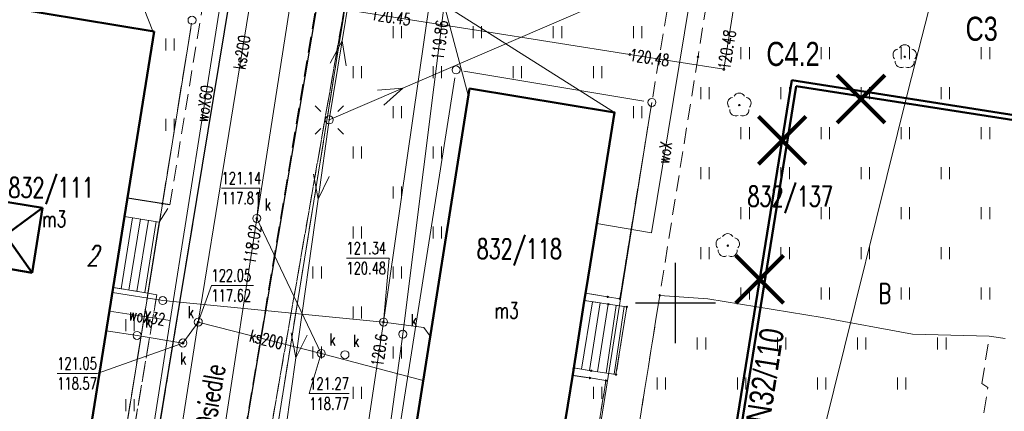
# Model space of a CAD drawing. Header units: metres. Extents: x 6594798 to 6595476, y 5882248 to 5882752.
# Tile 8 of 19: x 6595109 to 6595171, y 5882543 to 5882568. Entities that reach past the tile are written whole.
import ezdxf
from ezdxf import colors
from ezdxf.entities.mleader import LeaderData, LeaderLine
from ezdxf.enums import TextEntityAlignment as Align
from ezdxf.math import Vec2, Vec3

# ---------------------------------------------------------------- set-up
doc = ezdxf.new("R2010")
doc.units = ezdxf.units.M
doc.header["$MEASUREMENT"] = 0
for name, pattern in [('1', [0]), ('1_14', [1, -1]), ('1_OTKC', [1.5, 1, -0.5]), ('1_OTKJ', [2, 1.5, -0.5]), ('1_OTKK', [0]), ('1_OTZI', [1.5, 1, -0.5]), ('1_OTZT', [1.5, 1, -0.5]), ('2_EGBS', [0]), ('2_EGBSG', [0]), ('2_EGBU_A', [0]), ('3_SUCP', [0]), ('3_SUEP_A', [0]), ('3_SUKP', [0]), ('3_SUTP_A', [0]), ('3_SUWP', [0]), ('GDE', [0]), ('GUK', [2, 1.5, -0.5])]:
    doc.linetypes.add(name, pattern=pattern)
doc.layers.get('0').update_dxf_attribs({"color": 250, "linetype": 'CONTINUOUS', "lineweight": 100})
for name, color, linetype, lineweight in [('00 Ciepłociąg', 200, 'CONTINUOUS', 50), ('Dzialki', 7, 'GDE', 18), ('EADTD_T_0_a', 7, 'CONTINUOUS', 18), ('EGBB_E_T_0', 7, 'CONTINUOUS', 20), ('EGBB_L_0', 7, '2_EGBU_A', 50), ('EGBE_L_3', 7, '2_EGBS', 18), ('Kontury', 90, 'GUK', 18), ('Numery_dzialek', 7, 'CONTINUOUS', 13), ('Numery_konturow', 90, 'CONTINUOUS', 13), ('OTK_E_T_8', 7, 'CONTINUOUS', 25), ('OTK_L_0', 7, '1_OTKJ', 18), ('OTK_L_1', 7, '1_OTKK', 25), ('OTK_L_2', 7, '1_OTKC', 18), ('OTZ_L_3', 7, '1_OTZT', 18), ('OTZ_T_0', 3, 'CONTINUOUS', 18), ('Podzial_sekcyjny_krzyze', 7, '1', 0), ('Punkty', 7, 'CONTINUOUS', 18), ('SUCP_L_0', 200, '3_SUCP', 18), ('SUCR_T_0', 200, 'CONTINUOUS', 18), ('SUE_T_3', 7, 'CONTINUOUS', 18), ('SUEP_L_0', 1, '3_SUEP_A', 18), ('SUK_E_T_4', 34, 'CONTINUOUS', 0), ('SUK_T_3', 34, 'CONTINUOUS', 18), ('SUKP_E_T_0', 34, 'CONTINUOUS', 0), ('SUKP_L_0', 34, '3_SUKP', 18), ('SUKR_T_0', 34, 'CONTINUOUS', 18), ('SUP_T_0', 7, 'CONTINUOUS', 18), ('SUP_T_2', 7, 'CONTINUOUS', 18), ('SUTP_L_0', 30, '3_SUTP_A', 18), ('SUTR_T_0', 30, 'CONTINUOUS', 18), ('SUWP_E_T_0', 5, 'CONTINUOUS', 0), ('SUWP_L_0', 5, '3_SUWP', 18), ('UZBOA_L_0', 7, '1', 25)]:
    doc.layers.add(name, color=color, linetype=linetype, lineweight=lineweight)
doc.layers.add('00 opis', color=7, linetype='CONTINUOUS')
doc.layers.add('CIENKA', color=7, linetype='CONTINUOUS')
doc.styles.get("Standard").update_dxf_attribs({"font": 'Simplex.SHX', "width": 0.75})
doc.styles.add('styl1', font='arial.ttf', dxfattribs={"width": 0.75, "height": 1.5})

# ---------------------------------------------------------------- blocks, each defined once
blk = doc.blocks.new('GRT')
at = {"linetype": 'Continuous'}
blk.add_circle((0, 0), 0.25, dxfattribs=at)
blk = doc.blocks.new('GRO')
at = {"linetype": 'Continuous'}
blk.add_circle((0, 0), 0.045, dxfattribs=at)
blk = doc.blocks.new('2_OTZT')
at = {"linetype": 'Continuous'}
for p, q in [((-0.2625, -0.375), (-0.2625, 0.375)), ((0.2625, -0.375), (0.2625, 0.375))]:
    blk.add_line(p, q, dxfattribs=at)
blk = doc.blocks.new('2_OTZL')
at = {"linetype": 'Continuous'}
blk.add_circle((0, 0), 0.045, dxfattribs=at)
for centre, start, end in [((0, 0.375), 30.14012, 149.85988), ((-0.357, 0.116), 102.14447, 221.86002), ((0.357, 0.116), 318.13998, 77.85553), ((-0.22, -0.303), 174.14818, 293.85423), ((0.22, -0.303), 246.14577, 5.85182)]:
    blk.add_arc(centre, 0.375, start, end, dxfattribs=at)
blk = doc.blocks.new('4_SUPS')
at = {"linetype": 'Continuous'}
blk.add_circle((0, 0), 0.0625, dxfattribs=at)
blk = doc.blocks.new('4_SUEO_W')
at = {"linetype": 'Continuous'}
for p, q in [((-0.53035, 0.53035), (-0.8839, 0.8839)), ((0.53035, 0.53035), (0.8839, 0.8839)), ((-0.53035, -0.53035), (-0.8839, -0.8839)), ((0.53035, -0.53035), (0.8839, -0.8839))]:
    blk.add_line(p, q, dxfattribs=at)
blk.add_circle((0, 0), 0.025, dxfattribs=at)
blk = doc.blocks.new('4_SUPP')
at = {"linetype": 'Continuous'}
blk.add_circle((0, 0), 0.25, dxfattribs=at)
blk = doc.blocks.new('4_SUKS')
at = {"linetype": 'Continuous'}
blk.add_circle((0, 0), 0.25, dxfattribs=at)
blk = doc.blocks.new('4_SUPK')
at = {"linetype": 'Continuous'}
blk.add_circle((0, 0), 0.25, dxfattribs=at)

msp = doc.modelspace()

# ---------------------------------------------------------------- linework, layer by layer
at = {"layer": '00 Ciepłociąg', "linetype": 'Continuous'}
for p, q in [((6595157.254, 5882563.903), (6595151.602, 5882528.784)), ((6595157.519, 5882563.537), (6595151.867, 5882528.418)), ((6595175.414, 5882561.047), (6595157.254, 5882563.903)), ((6595175.676, 5882560.682), (6595157.519, 5882563.537))]:
    msp.add_line(p, q, dxfattribs=at)
at = {"layer": 'CIENKA', "color": 1, "linetype": 'Continuous', "lineweight": 90}
for p, q in [((6595160.091, 5882564.212), (6595163.064, 5882561.238)), ((6595160.091, 5882561.238), (6595163.064, 5882564.212)), ((6595155.164, 5882561.642), (6595158.137, 5882558.669)), ((6595155.164, 5882558.669), (6595158.137, 5882561.642)), ((6595153.767, 5882552.96), (6595156.74, 5882549.987)), ((6595153.767, 5882549.987), (6595156.74, 5882552.96))]:
    msp.add_line(p, q, dxfattribs=at)
at = {"layer": 'Dzialki'}
for p, q in [((6595123.69, 5882533.204), (6595141.67, 5882644.696)), ((6595115.14, 5882538.664), (6595119.74, 5882567.156)), ((6595136.222, 5882564.056), (6595131.708, 5882535.494)), ((6595148.027, 5882562.602), (6595136.793, 5882564.468)), ((6595143.899, 5882533.554), (6595148.441, 5882562.026))]:
    msp.add_line(p, q, dxfattribs=at)
at = {"layer": 'EGBB_L_0', "linetype": '2_EGBU_A'}
for p, q in [((6595117.466, 5882566.94), (6595108.385, 5882568.446)), ((6595115.614, 5882555.404), (6595117.466, 5882566.94)), ((6595132.774, 5882535.822), (6595137.129, 5882563.395)), ((6595146.179, 5882561.888), (6595137.129, 5882563.395)), ((6595144.896, 5882553.785), (6595146.179, 5882561.888)), ((6595110.49, 5882555.933), (6595106.505, 5882556.594)), ((6595106.505, 5882556.594), (6595109.848, 5882551.884)), ((6595105.862, 5882552.546), (6595110.49, 5882555.933)), ((6595109.848, 5882551.884), (6595110.49, 5882555.933)), ((6595114.902, 5882550.963), (6595115.614, 5882555.404)), ((6595144.546, 5882551.62), (6595144.896, 5882553.785)), ((6595109.848, 5882551.884), (6595105.862, 5882552.546)), ((6595144.261, 5882549.843), (6595144.546, 5882551.62)), ((6595113.041, 5882539.407), (6595114.902, 5882550.963)), ((6595143.581, 5882545.542), (6595144.261, 5882549.843)), ((6595141.805, 5882534.385), (6595143.581, 5882545.542))]:
    msp.add_line(p, q, dxfattribs=at)
at = {"layer": 'EGBE_L_3', "linetype": '2_EGBS'}
for p, q in [((6595114.902, 5882550.963), (6595115.614, 5882555.404)), ((6595116.108, 5882555.324), (6595115.39, 5882550.884)), ((6595116.602, 5882555.244), (6595115.883, 5882550.804)), ((6595117.095, 5882555.164), (6595116.377, 5882550.724)), ((6595117.589, 5882555.084), (6595116.871, 5882550.645)), ((6595117.78, 5882555.053), (6595117.068, 5882550.613)), ((6595117.068, 5882550.613), (6595114.902, 5882550.963)), ((6595143.644, 5882545.942), (6595144.311, 5882550.156)), ((6595144.805, 5882550.078), (6595144.136, 5882545.865)), ((6595145.299, 5882550), (6595144.63, 5882545.787)), ((6595145.793, 5882549.921), (6595145.124, 5882545.71)), ((6595146.287, 5882549.848), (6595145.663, 5882545.626)), ((6595146.782, 5882549.775), (6595146.157, 5882545.549)), ((6595146.95, 5882549.75), (6595146.28, 5882545.53)), ((6595144.74, 5882545.77), (6595143.644, 5882545.942)), ((6595146.28, 5882545.53), (6595144.74, 5882545.77))]:
    msp.add_line(p, q, dxfattribs=at)
at = {"layer": 'EGBE_L_3', "linetype": '2_EGBSG'}
for p, q in [((6595115.614, 5882555.404), (6595117.78, 5882555.053)), ((6595144.311, 5882550.156), (6595145.8, 5882549.92)), ((6595145.8, 5882549.92), (6595146.95, 5882549.75))]:
    msp.add_line(p, q, dxfattribs=at)
at = {"layer": 'EGBE_L_3', "linetype": '2_EGBS'}
for p in [(6595115.614, 5882555.404), (6595144.311, 5882550.156)]:
    msp.add_point(p, dxfattribs=at)
at = {"layer": 'Kontury'}
for p, q in [((6595123.637, 5882532.878), (6595141.723, 5882645.022)), ((6595115.087, 5882538.338), (6595119.793, 5882567.482))]:
    msp.add_line(p, q, dxfattribs=at)
at = {"layer": 'OTK_L_0', "linetype": '1_OTKJ'}
for p, q in [((6595114.175, 5882520.339), (6595124, 5882580.07)), ((6595128.667, 5882574.814), (6595121.458, 5882531.939))]:
    msp.add_line(p, q, dxfattribs=at)
at = {"layer": 'OTK_L_1', "linetype": '1_OTKK'}
for p, q in [((6595114.175, 5882520.339), (6595124, 5882580.07)), ((6595128.667, 5882574.814), (6595121.458, 5882531.939)), ((6595118.445, 5882556.124), (6595115.8, 5882556.551))]:
    msp.add_line(p, q, dxfattribs=at)
at = {"layer": 'OTK_L_2', "linetype": '1_OTKC'}
for p, q in [((6595118.445, 5882556.124), (6595133.13, 5882645.952)), ((6595134.372, 5882609.52), (6595121.458, 5882531.939)), ((6595157.52, 5882604.22), (6595151.4, 5882565.37)), ((6595151.66, 5882581.59), (6595148.518, 5882562.516)), ((6595124, 5882580.07), (6595114.175, 5882520.339)), ((6595130.393, 5882574.53), (6595123.088, 5882532.626)), ((6595151.4, 5882565.37), (6595149.01, 5882550.47)), ((6595148.518, 5882562.516), (6595146.52, 5882550.26)), ((6595117.78, 5882555.053), (6595118.445, 5882556.124)), ((6595117.068, 5882550.613), (6595117.78, 5882555.053)), ((6595117.616, 5882550.505), (6595112.283, 5882518.745)), ((6595117.068, 5882550.613), (6595117.616, 5882550.505)), ((6595144.384, 5882550.609), (6595144.311, 5882550.156)), ((6595145.76, 5882550.38), (6595144.384, 5882550.609)), ((6595149.01, 5882550.47), (6595144.98, 5882525.29)), ((6595144.311, 5882550.156), (6595145.8, 5882549.92)), ((6595146.52, 5882550.26), (6595145.76, 5882550.38)), ((6595145.8, 5882549.92), (6595146.95, 5882549.75)), ((6595146.95, 5882549.75), (6595146.28, 5882545.53)), ((6595143.644, 5882545.942), (6595143.572, 5882545.484)), ((6595144.74, 5882545.77), (6595143.644, 5882545.942)), ((6595146.28, 5882545.53), (6595144.74, 5882545.77)), ((6595145.65, 5882545.16), (6595142.5, 5882525.6)), ((6595143.572, 5882545.484), (6595144.65, 5882545.32)), ((6595144.65, 5882545.32), (6595145.65, 5882545.16))]:
    msp.add_line(p, q, dxfattribs=at)
at = {"layer": 'OTZ_L_3', "linetype": '1_OTZI'}
for p, q in [((6595118.445, 5882556.124), (6595133.13, 5882645.952)), ((6595157.52, 5882604.22), (6595151.4, 5882565.37)), ((6595151.66, 5882581.59), (6595148.518, 5882562.516)), ((6595123.088, 5882532.626), (6595130.393, 5882574.53)), ((6595108.385, 5882568.446), (6595117.466, 5882566.94)), ((6595117.466, 5882566.94), (6595115.8, 5882556.551)), ((6595151.4, 5882565.37), (6595149.01, 5882550.47)), ((6595132.774, 5882535.822), (6595137.129, 5882563.395)), ((6595137.129, 5882563.395), (6595146.179, 5882561.888)), ((6595146.52, 5882550.26), (6595148.518, 5882562.516)), ((6595146.179, 5882561.888), (6595144.875, 5882553.695)), ((6595115.8, 5882556.551), (6595118.445, 5882556.124)), ((6595144.875, 5882553.695), (6595144.384, 5882550.609)), ((6595112.283, 5882518.745), (6595117.616, 5882550.505)), ((6595114.902, 5882550.963), (6595113.041, 5882539.407)), ((6595117.068, 5882550.613), (6595114.902, 5882550.963)), ((6595117.616, 5882550.505), (6595117.068, 5882550.613)), ((6595144.384, 5882550.609), (6595145.76, 5882550.38)), ((6595144.98, 5882525.29), (6595149.01, 5882550.47)), ((6595145.76, 5882550.38), (6595146.52, 5882550.26)), ((6595169.116, 5882544.966), (6595169.578, 5882547.93)), ((6595169.578, 5882547.93), (6595174.518, 5882547.161)), ((6595143.572, 5882545.484), (6595141.805, 5882534.385)), ((6595142.5, 5882525.6), (6595145.65, 5882545.16)), ((6595144.65, 5882545.32), (6595143.572, 5882545.484)), ((6595145.65, 5882545.16), (6595144.65, 5882545.32)), ((6595169.487, 5882544.718), (6595169.116, 5882544.966)), ((6595169.016, 5882541.664), (6595169.487, 5882544.718))]:
    msp.add_line(p, q, dxfattribs=at)
at = {"layer": 'OTZ_L_3', "linetype": '1_14'}
for p, q in [((6595149.01, 5882550.47), (6595152.009, 5882550.256)), ((6595152.009, 5882550.256), (6595159.148, 5882549.102)), ((6595159.148, 5882549.102), (6595164.782, 5882548.044)), ((6595164.782, 5882548.044), (6595169.578, 5882547.93))]:
    msp.add_line(p, q, dxfattribs=at)
at = {"layer": 'Podzial_sekcyjny_krzyze'}
for p, q in [((6595150, 5882547.5), (6595150, 5882552.5)), ((6595147.5, 5882550), (6595152.5, 5882550))]:
    msp.add_line(p, q, dxfattribs=at)
at = {"layer": 'SUCP_L_0', "linetype": '3_SUCP'}
for p, q in [((6595137.699, 5882567.002), (6595117.95, 5882570.118)), ((6595153.963, 5882570.656), (6595153.008, 5882564.584)), ((6595147.148, 5882565.509), (6595137.699, 5882567.002)), ((6595153.008, 5882564.584), (6595147.148, 5882565.509))]:
    msp.add_line(p, q, dxfattribs=at)
at = {"layer": 'SUEP_L_0', "linetype": '3_SUEP_A'}
for p, q in [((6595129.187, 5882566.361), (6595130.799, 5882576.23)), ((6595132.971, 5882563.407), (6595150.454, 5882570.949)), ((6595128.38, 5882561.427), (6595129.187, 5882566.361)), ((6595128.451, 5882564.961), (6595129.187, 5882566.361)), ((6595129.187, 5882566.361), (6595129.438, 5882564.8)), ((6595128.38, 5882561.427), (6595132.971, 5882563.407)), ((6595131.396, 5882563.272), (6595132.971, 5882563.407)), ((6595132.971, 5882563.407), (6595131.792, 5882562.354)), ((6595127.684, 5882556.475), (6595128.38, 5882561.427)), ((6595127.398, 5882558.03), (6595127.684, 5882556.475)), ((6595127.684, 5882556.475), (6595128.388, 5882557.891)), ((6595126.293, 5882546.573), (6595127.684, 5882556.475)), ((6595126.006, 5882548.128), (6595126.293, 5882546.573)), ((6595126.293, 5882546.573), (6595126.997, 5882547.988)), ((6595125.672, 5882542.159), (6595126.293, 5882546.573))]:
    msp.add_line(p, q, dxfattribs=at)
at = {"layer": 'SUKP_L_0', "linetype": '3_SUKP'}
for p, q in [((6595126.737, 5882589.143), (6595120.213, 5882548.809)), ((6595127.733, 5882580.218), (6595123.864, 5882555.279)), ((6595115.396, 5882571.979), (6595117.376, 5882566.961)), ((6595135.561, 5882568.607), (6595132.974, 5882548.051)), ((6595135.561, 5882568.607), (6595137.063, 5882562.977)), ((6595135.561, 5882568.607), (6595146.179, 5882561.888)), ((6595123.864, 5882555.279), (6595118.088, 5882517.604)), ((6595127.887, 5882546.851), (6595123.864, 5882555.279)), ((6595120.213, 5882548.809), (6595115.893, 5882521.575)), ((6595120.213, 5882548.809), (6595119.255, 5882547.502)), ((6595120.213, 5882548.809), (6595127.887, 5882546.851)), ((6595116.391, 5882547.972), (6595114.465, 5882548.269)), ((6595119.255, 5882547.502), (6595116.391, 5882547.972)), ((6595132.974, 5882548.051), (6595130.928, 5882533.277)), ((6595127.887, 5882546.851), (6595134.247, 5882545.152))]:
    msp.add_line(p, q, dxfattribs=at)
at = {"layer": 'SUKR_T_0', "linetype": 'Continuous', "lineweight": 0}
for p, q in [((6595121.668, 5882557.166), (6595124.056, 5882557.166)), ((6595123.864, 5882555.279), (6595124.056, 5882557.166)), ((6595120.213, 5882548.809), (6595121.032, 5882551.096)), ((6595121.032, 5882551.096), (6595123.665, 5882551.096)), ((6595119.255, 5882547.502), (6595113.904, 5882545.606)), ((6595127.887, 5882546.851), (6595127.138, 5882544.341)), ((6595111.406, 5882545.606), (6595113.904, 5882545.606)), ((6595127.138, 5882544.341), (6595129.635, 5882544.341))]:
    msp.add_line(p, q, dxfattribs=at)
at = {"layer": 'SUTP_L_0', "linetype": '3_SUTP_A'}
for p, q in [((6595131.775, 5882548.807), (6595137.089, 5882585.649)), ((6595114.847, 5882550.644), (6595117.991, 5882550.15)), ((6595117.991, 5882550.15), (6595131.775, 5882548.807)), ((6595126.477, 5882513.886), (6595131.775, 5882548.807)), ((6595131.775, 5882548.807), (6595134.29, 5882548.472)), ((6595134.29, 5882548.472), (6595134.685, 5882547.923))]:
    msp.add_line(p, q, dxfattribs=at)
at = {"layer": 'SUTR_T_0', "linetype": 'Continuous', "lineweight": 0}
for p in [(6595129.456, 5882552.793), (6595131.775, 5882548.807)]:
    msp.add_line(p, (6595132.116, 5882552.793), dxfattribs=at)
at = {"layer": 'SUWP_L_0', "linetype": '3_SUWP'}
for p, q in [((6595118.464, 5882548.913), (6595130.313, 5882624.019)), ((6595164.521, 5882563.263), (6595174.12, 5882601.074)), ((6595148.495, 5882554.375), (6595152.342, 5882577.815)), ((6595153.904, 5882520.508), (6595164.521, 5882563.263)), ((6595145.078, 5882554.964), (6595148.495, 5882554.375)), ((6595114.661, 5882549.486), (6595118.464, 5882548.913)), ((6595114.866, 5882526.1), (6595118.464, 5882548.913))]:
    msp.add_line(p, q, dxfattribs=at)
at = {"layer": 'UZBOA_L_0', "linetype": '1'}
for p, q in [((6595150, 5882547.5), (6595150, 5882552.5)), ((6595147.5, 5882550), (6595152.5, 5882550))]:
    msp.add_line(p, q, dxfattribs=at)

# ---------------------------------------------------------------- block references
at = {"layer": 'OTZ_L_3'}
for p in [(6595132.63, 5882566.9), (6595137.63, 5882566.9), (6595142.63, 5882566.9), (6595147.63, 5882566.9), (6595118.445, 5882566.124), (6595154.34, 5882565.6), (6595159.34, 5882565.6), (6595164.34, 5882565.6), (6595169.34, 5882565.6), (6595130.13, 5882564.4), (6595135.13, 5882564.4), (6595140.13, 5882564.4), (6595145.13, 5882564.4), (6595151.84, 5882563.1), (6595156.84, 5882563.1), (6595161.84, 5882563.1), (6595166.84, 5882563.1), (6595132.63, 5882561.9), (6595147.63, 5882561.9), (6595118.445, 5882561.124), (6595154.34, 5882560.6), (6595159.34, 5882560.6), (6595164.34, 5882560.6), (6595169.34, 5882560.6), (6595130.13, 5882559.4), (6595135.13, 5882559.4), (6595151.84, 5882558.1), (6595156.84, 5882558.1), (6595161.84, 5882558.1), (6595166.84, 5882558.1), (6595132.63, 5882556.9), (6595154.34, 5882555.6), (6595159.34, 5882555.6), (6595164.34, 5882555.6), (6595169.34, 5882555.6), (6595130.13, 5882554.4), (6595135.13, 5882554.4), (6595151.84, 5882553.1), (6595156.84, 5882553.1), (6595161.84, 5882553.1), (6595166.84, 5882553.1), (6595127.63, 5882551.9), (6595132.63, 5882551.9), (6595154.34, 5882550.6), (6595159.34, 5882550.6), (6595164.34, 5882550.6), (6595169.34, 5882550.6), (6595130.13, 5882549.4), (6595115.945, 5882548.624), (6595151.616, 5882547.466), (6595156.616, 5882547.466), (6595161.616, 5882547.466), (6595166.616, 5882547.466), (6595127.63, 5882546.9), (6595132.63, 5882546.9), (6595149.116, 5882544.966), (6595154.116, 5882544.966), (6595159.116, 5882544.966), (6595164.116, 5882544.966), (6595130.13, 5882544.4), (6595145.13, 5882544.4), (6595115.945, 5882543.624)]:
    msp.add_blockref('2_OTZT', p, dxfattribs=at)
at = {"layer": 'OTZ_T_0'}
for p in [(6595164.3, 5882565.366), (6595153.977, 5882562.35), (6595153.254, 5882553.579)]:
    msp.add_blockref('2_OTZL', p, dxfattribs=at)
at = {"layer": 'Punkty'}
for name, p in [('GRT', (6595119.82, 5882567.65)), ('GRO', (6595151.4, 5882565.37)), ('GRT', (6595136.3, 5882564.55)), ('GRT', (6595148.52, 5882562.52)), ('GRO', (6595146.18, 5882561.89)), ('GRO', (6595144.38, 5882550.61)), ('GRO', (6595145.76, 5882550.38)), ('GRO', (6595149.01, 5882550.47)), ('GRO', (6595144.31, 5882550.16)), ('GRO', (6595145.8, 5882549.92)), ('GRO', (6595146.52, 5882550.26)), ('GRO', (6595146.95, 5882549.75)), ('GRO', (6595143.57, 5882545.48)), ('GRO', (6595143.64, 5882545.94)), ('GRO', (6595144.74, 5882545.77)), ('GRO', (6595146.28, 5882545.53)), ('GRO', (6595144.65, 5882545.32)), ('GRO', (6595145.65, 5882545.16))]:
    msp.add_blockref(name, p, dxfattribs=at)
at = {"layer": 'SUCR_T_0'}
for p, rotation in [((6595147.148, 5882565.509), 351.0309601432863), ((6595153.008, 5882564.584), 359.2009660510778)]:
    msp.add_blockref('4_SUPS', p, dxfattribs=dict(at, rotation=rotation))
at = {"layer": 'SUE_T_3'}
for name in ['4_SUEO_W', '4_SUPP']:
    msp.add_blockref(name, (6595128.38, 5882561.427), dxfattribs=at)
at = {"layer": 'SUK_T_3'}
for p in [(6595123.864, 5882555.279), (6595120.213, 5882548.809), (6595116.391, 5882547.972), (6595132.974, 5882548.051), (6595119.255, 5882547.502), (6595127.887, 5882546.851), (6595129.366, 5882546.771)]:
    msp.add_blockref('4_SUKS', p, dxfattribs=at)
at = {"layer": 'SUKR_T_0'}
for p, rotation in [((6595123.864, 5882555.279), 80.35082715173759), ((6595123.864, 5882555.279), 359.200967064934), ((6595120.213, 5882548.809), 359.200967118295), ((6595119.255, 5882547.502), 359.2009672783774), ((6595127.887, 5882546.851), 359.2009666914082)]:
    msp.add_blockref('4_SUPS', p, dxfattribs=dict(at, rotation=rotation))
at = {"layer": 'SUP_T_0'}
for p in [(6595117.991, 5882550.15), (6595131.775, 5882548.807)]:
    msp.add_blockref('4_SUPK', p, dxfattribs=at)
at = {"layer": 'SUP_T_2'}
msp.add_blockref('4_SUPP', (6595128.38, 5882561.427), dxfattribs=at)
at = {"layer": 'SUTR_T_0'}
for p, rotation in [((6595131.775, 5882548.807), 359.2009666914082), ((6595131.51, 5882547.051), 81.37084760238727)]:
    msp.add_blockref('4_SUPS', p, dxfattribs=dict(at, rotation=rotation))

# ---------------------------------------------------------------- texts
at = {"layer": '00 opis', "linetype": 'Continuous', "char_height": 1.5, "attachment_point": 1, "style": 'styl1'}
for s, insert in [('C3', (6595168.096, 5882567.865)), ('C4.2', (6595155.666, 5882566.294))]:
    msp.add_mtext_dynamic_manual_height_columns(s, width=3.41628, gutter_width=12.5, heights=[0], dxfattribs=dict(at, insert=insert))
at = {"layer": '00 opis', "linetype": 'Continuous', "insert": (6595154.208, 5882541.526), "char_height": 1.5, "attachment_point": 1, "rotation": 81.13321, "style": 'styl1'}
msp.add_mtext_dynamic_manual_height_columns('DN32/110', width=3.41628, gutter_width=12.5, heights=[0], dxfattribs=at)
at = {"layer": 'EADTD_T_0_a', "oblique": 15, "width": 0.7}
msp.add_text('2', height=1.26, rotation=1.05096, dxfattribs=at).set_placement((6595113.23, 5882552.319))
at = {"layer": 'EGBB_E_T_0', "width": 0.7}
for p in [(6595111.225, 5882555.241), (6595139.459, 5882549.535)]:
    msp.add_text('m3', height=1, dxfattribs=at).set_placement(p, align=Align.MIDDLE)
at = {"layer": 'Numery_dzialek', "width": 0.7}
for s, p in [('832/111', (6595108.363, 5882557.825)), ('832/137', (6595154.487, 5882557.281)), ('832/118', (6595137.581, 5882554.007))]:
    msp.add_text(s, height=1.25, dxfattribs=at).set_placement(p, align=Align.TOP_LEFT)
at = {"layer": 'Numery_konturow', "width": 0.7}
msp.add_text('B', height=1.25, dxfattribs=at).set_placement((6595162.66, 5882551.22), align=Align.TOP_LEFT)
at = {"layer": 'OTK_E_T_8', "width": 0.7}
msp.add_text('Nowe Osiedle', height=1.25, rotation=80.32501, dxfattribs=at).set_placement((6595120.605, 5882542.345), align=Align.MIDDLE)
at = {"layer": 'SUCR_T_0', "lineweight": 9, "width": 0.7}
for s, rotation, p in [('120.45', 351.03438, (6595131.011, 5882568.058)), ('120.48', 81.06414, (6595153.008, 5882564.584)), ('120.48', 351.03, (6595147.148, 5882565.509))]:
    msp.add_text(s, height=0.75, rotation=rotation, dxfattribs=at).set_placement(p, align=Align.MIDDLE_LEFT)
at = {"layer": 'SUK_E_T_4', "lineweight": 9, "width": 0.7}
for p in [(6595124.364, 5882555.779), (6595119.558, 5882549.052), (6595116.891, 5882548.472), (6595133.474, 5882548.551), (6595128.387, 5882547.351), (6595129.866, 5882547.271), (6595119.078, 5882546.16)]:
    msp.add_text('k', height=0.75, dxfattribs=at).set_placement(p)
at = {"layer": 'SUKP_E_T_0', "lineweight": 9, "width": 0.7}
for rotation, p in [(80.81293, (6595122.935, 5882565.641)), (345.69115, (6595124.46, 5882547.725))]:
    msp.add_text('ks200', height=0.75, rotation=rotation, dxfattribs=at).set_placement(p, align=Align.MIDDLE)
at = {"layer": 'SUKR_T_0', "lineweight": 9, "width": 0.7}
for s, rotation, p in [('119.86', 82.82999, (6595135.439, 5882567.637)), ('118.02', 80.35001, (6595123.804, 5882554.889))]:
    msp.add_text(s, height=0.75, rotation=rotation, dxfattribs=at).set_placement(p, align=Align.MIDDLE_RIGHT)
for s, p in [('121.14', (6595121.668, 5882558.166)), ('117.81', (6595121.668, 5882556.916)), ('122.05', (6595121.032, 5882552.096)), ('117.62', (6595121.032, 5882550.846)), ('121.05', (6595111.406, 5882546.606)), ('118.57', (6595111.406, 5882545.356)), ('121.27', (6595127.138, 5882545.341)), ('118.77', (6595127.138, 5882544.091))]:
    msp.add_text(s, height=0.75, dxfattribs=at).set_placement(p, align=Align.TOP_LEFT)
at = {"layer": 'SUTR_T_0', "lineweight": 9, "width": 0.7}
for s, p in [('121.34', (6595129.456, 5882553.793)), ('120.48', (6595129.456, 5882552.543))]:
    msp.add_text(s, height=0.75, dxfattribs=at).set_placement(p, align=Align.TOP_LEFT)
msp.add_text('120.6', height=0.75, rotation=81.37085, dxfattribs=at).set_placement((6595131.51, 5882547.051), align=Align.MIDDLE)
at = {"layer": 'SUWP_E_T_0', "lineweight": 9, "width": 0.7}
for s, rotation, p in [('woX60', 81.03502, (6595120.599, 5882562.443)), ('woX', 80.67843, (6595149.319, 5882559.395)), ('woX32', 351.42909, (6595117.009, 5882549.132))]:
    msp.add_text(s, height=0.75, rotation=rotation, dxfattribs=at).set_placement(p, align=Align.MIDDLE)

# ---------------------------------------------------------------- leaders
at = {"layer": '00 opis', "linetype": 'Continuous'}
ml = msp.add_multileader_mtext('Standard', dxfattribs=at)
ml.set_content('\\A1;TR125/32', color=256, style='styl1')
ml.set_leader_properties()
ml.build(insert=Vec2(0, 0))
ml.multileader.update_dxf_attribs({"text_left_attachment_type": 6, "text_right_attachment_type": 6, "dogleg_length": 0.36, "arrow_head_size": 0.18})
ctx = ml.context
ctx.base_point, ctx.char_height, ctx.arrow_head_size, ctx.landing_gap_size, ctx.plane_origin = Vec3(6595171.109, 5882575.462), 1, 0.18, 0.09, Vec3(6595159.413, 5882573.541)
ctx.left_attachment, ctx.right_attachment = 6, 6
notes = []
notes.append((ctx, [(0, (1, 1, 0), (6595176.17, 5882575.462), (-1, 0), 0.36, [(1, [(6595160.1, 5882569.691), (6595168.439, 5882568.379)], 0, []), (3, [(6595176.767, 5882567.069), (6595176.17, 5882575.462)], 0, [])])]))
ctx.mtext.insert, ctx.mtext.width, ctx.mtext.flow_direction = Vec3(6595171.199, 5882576.662), 33.9308, 5
for ctx, leaders in notes:
    for number, flags, end, landing, length, lines in leaders:
        leader = LeaderData()
        leader.index, (leader.has_last_leader_line, leader.has_dogleg_vector, leader.attachment_direction) = number, flags
        leader.last_leader_point, leader.dogleg_vector, leader.dogleg_length = Vec3(end), Vec3(landing), length
        for number, points, colour, breaks in lines:
            line = LeaderLine()
            line.index, line.vertices, line.color, line.breaks = number, Vec3.list(points), colors.encode_raw_color(colour), breaks
            leader.lines.append(line)
        ctx.leaders.append(leader)

doc.saveas('drawing.dxf')
